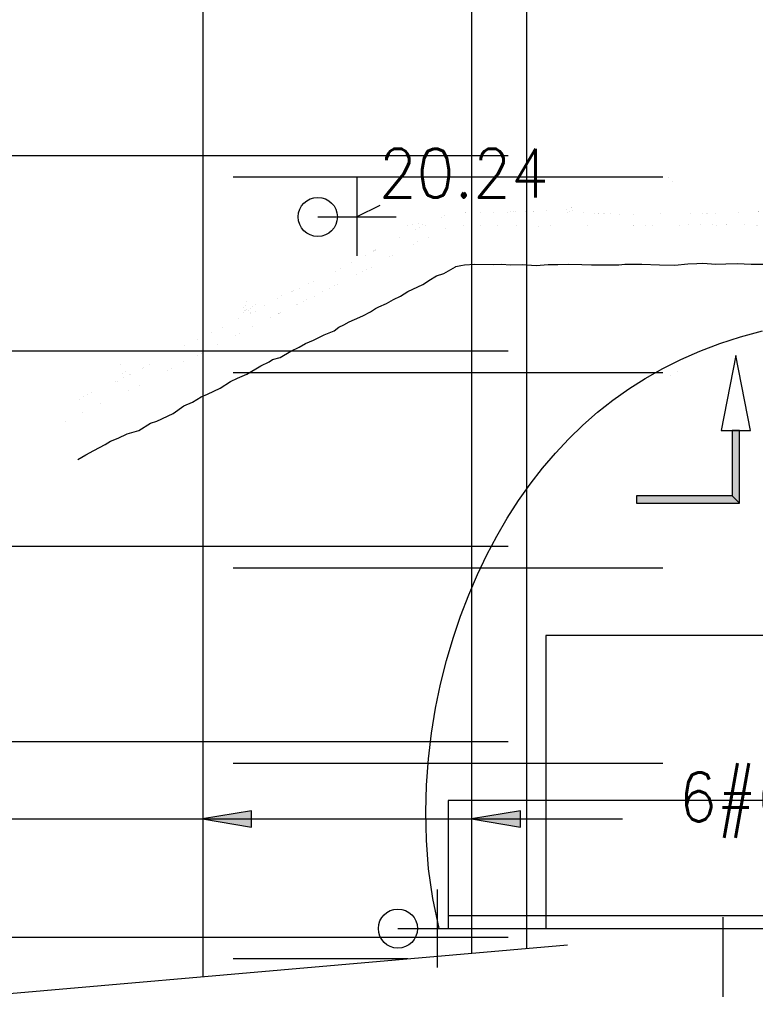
# Model space of a CAD drawing. Extents: x 5 to 2859, y 0 to 3983.
# Tile 5 of 20: x 66 to 84, y 165 to 190. Entities that reach past the tile are written whole.
import ezdxf
from ezdxf.enums import TextEntityAlignment as Align

# ---------------------------------------------------------------- set-up
doc = ezdxf.new("R2010")
doc.units = 0
doc.header["$LTSCALE"] = 25.4
doc.header["$MEASUREMENT"] = 0
doc.layers.get('0').update_dxf_attribs({"linetype": 'CONTINUOUS'})
doc.layers.get('DEFPOINTS').update_dxf_attribs({"linetype": 'CONTINUOUS'})
for name, color, linetype in [('ARC-CENT', 1, 'CONTINUOUS'), ('ARC-CONST', 1, 'CONTINUOUS'), ('ARC-GRD', 1, 'CONTINUOUS'), ('ARC-PTS', 1, 'CONTINUOUS'), ('ARC-SOIL', 1, 'CONTINUOUS'), ('COL_NUM', 7, 'CONTINUOUS'), ('FORM', 1, 'CONTINUOUS'), ('TRASH', 1, 'CONTINUOUS')]:
    doc.layers.add(name, color=color, linetype=linetype)
doc.styles.add('TXT_SHX', font='txt.shx')

# ---------------------------------------------------------------- blocks, each defined once
blk = doc.blocks.new('REB_I0')
at = {"layer": 'COL_NUM', "color": 7, "linetype": 'CONTINUOUS'}
blk.add_line((5.587925, 0), (-12, 0), dxfattribs=at)
at = {"layer": 'FORM', "color": 7, "linetype": 'CONTINUOUS', "const_width": 0.00035}
blk.add_lwpolyline([(6.175, 0, -1), (5.825, 0, -1)], format="xyb", close=True, dxfattribs=at)
blk = doc.blocks.new('ARR_L1')
at = {"linetype": 'CONTINUOUS'}
for points in [[(-3.472, 2.509), (-3.472, 0.133), (-3.738, -0.133), (-3.738, 2.509)], [(-3.472, 0.133), (0, 0.133), (0, -0.133), (-3.738, -0.133)]]:
    blk.add_hatch(color=24, dxfattribs=at).paths.add_polyline_path(points)
at = {"color": 24, "linetype": 'CONTINUOUS'}
for points in [[(-3.605, 5.242), (-3.072, 2.509), (-4.138, 2.509)], [(-3.472, 2.509), (-3.472, 0.133), (-3.738, -0.133), (-3.738, 2.509)], [(-3.472, 0.133), (0, 0.133), (0, -0.133), (-3.738, -0.133)]]:
    blk.add_lwpolyline(points, close=True, dxfattribs=at)

msp = doc.modelspace()

# ---------------------------------------------------------------- hatches: boundary and pattern name
at = {"layer": 'DEFPOINTS', "linetype": 'CONTINUOUS'}
for points in [[(71.495, 169.672), (71.495, 170.088), (70.245, 169.88)], [(78.37, 169.672), (78.37, 170.088), (77.12, 169.88)]]:
    msp.add_hatch(color=7, dxfattribs=at).paths.add_polyline_path(points)

# ---------------------------------------------------------------- linework, layer by layer
at = {"layer": 'ARC-CENT', "color": 7, "linetype": 'CONTINUOUS'}
msp.add_lwpolyline([(76.293, 167.075), (76.13, 167.847), (76.024, 168.6), (75.966, 169.334), (75.949, 170.049), (75.968, 170.744), (76.019, 171.42), (76.099, 172.076), (76.204, 172.713), (76.332, 173.331), (76.483, 173.93), (76.653, 174.509), (76.842, 175.069), (77.049, 175.61), (77.272, 176.131), (77.512, 176.633), (77.767, 177.116), (78.037, 177.579), (78.322, 178.024), (78.622, 178.448), (78.936, 178.854), (79.265, 179.24), (79.609, 179.607), (79.968, 179.955), (80.342, 180.283), (80.733, 180.592), (81.141, 180.881), (81.566, 181.152), (82.011, 181.403), (82.475, 181.635), (82.961, 181.847), (83.469, 182.04), (84.002, 182.214), (84.56, 182.368)], dxfattribs=at)
msp.add_lwpolyline([(76.293, 167.075), (76.13, 167.847), (76.024, 168.6), (75.966, 169.334), (75.949, 170.049), (75.968, 170.744), (76.019, 171.42), (76.099, 172.076), (76.204, 172.713), (76.332, 173.331), (76.483, 173.93), (76.653, 174.509), (76.842, 175.069), (77.049, 175.61), (77.272, 176.131), (77.512, 176.633), (77.767, 177.116), (78.037, 177.579), (78.322, 178.024), (78.622, 178.448), (78.936, 178.854), (79.265, 179.24), (79.609, 179.607), (79.968, 179.955), (80.342, 180.283), (80.733, 180.592), (81.141, 180.881), (81.566, 181.152), (82.011, 181.403), (82.475, 181.635), (82.961, 181.847), (83.469, 182.04), (84.002, 182.214), (84.56, 182.368)], dxfattribs=at)
at = {"layer": 'ARC-CONST', "color": 7, "linetype": 'CONTINUOUS'}
for p, q in [((74.19, 186.283), (74.19, 184.283)), ((74.19, 186.283), (74.19, 184.283)), ((74.773, 185.575), (74.19, 185.283)), ((74.773, 185.575), (74.19, 185.283)), ((73.19, 185.283), (75.19, 185.283)), ((73.19, 185.283), (75.19, 185.283))]:
    msp.add_line(p, q, dxfattribs=at)
msp.add_circle((73.19, 185.283), 0.5, dxfattribs=at)
msp.add_circle((73.19, 185.283), 0.5, dxfattribs=at)
at = {"layer": 'ARC-GRD', "color": 253, "linetype": 'CONTINUOUS'}
for points in [[(89.523, 167.075), (100.023, 167.075), (100.023, 174.575), (79.023, 174.575), (79.023, 167.075)], [(89.523, 167.075), (100.023, 167.075), (100.023, 174.575), (79.023, 174.575), (79.023, 167.075)], [(89.523, 167.075), (102.523, 167.075), (102.523, 170.354), (76.523, 170.354), (76.523, 167.075)], [(89.523, 167.075), (102.523, 167.075), (102.523, 170.354), (76.523, 170.354), (76.523, 167.075)]]:
    msp.add_lwpolyline(points, dxfattribs=at)
msp.add_lwpolyline([(89.523, 167.075), (102.523, 167.075), (102.523, 167.403), (76.523, 167.403), (76.523, 167.075)], close=True, dxfattribs=at)
msp.add_lwpolyline([(89.523, 167.075), (102.523, 167.075), (102.523, 167.403), (76.523, 167.403), (76.523, 167.075)], close=True, dxfattribs=at)
at = {"layer": 'ARC-PTS', "color": 5, "linetype": 'CONTINUOUS'}
for p, q in [((76.239, 168.075), (76.239, 166.075)), ((76.239, 168.075), (76.239, 166.075)), ((75.239, 167.075), (77.239, 167.075)), ((75.239, 167.075), (77.239, 167.075))]:
    msp.add_line(p, q, dxfattribs=at)
msp.add_circle((75.239, 167.075), 0.5, dxfattribs=at)
msp.add_circle((75.239, 167.075), 0.5, dxfattribs=at)
at = {"layer": 'ARC-SOIL', "color": 234, "linetype": 'CONTINUOUS', "const_width": 0.00025}
for points in [[(66.512, 180.334), (66.772, 180.466), (66.992, 180.564), (67.189, 180.67), (67.391, 180.78), (67.537, 180.869), (67.685, 180.915), (67.858, 180.987), (68.006, 181.059), (68.12, 181.105), (67.936, 181.243), (68.108, 181.191), (68.046, 181.409), (68.114, 181.289), (68.144, 181.52), (68.138, 181.201), (68.318, 181.431), (68.19, 181.169), (68.262, 181.185), (68.505, 181.309), (68.629, 181.373), (68.881, 181.502), (68.947, 181.57), (69.121, 181.662), (69.284, 181.742), (69.454, 181.826), (69.678, 181.956), (69.865, 182.046), (70.099, 182.134), (70.329, 182.281), (70.54, 182.355), (70.688, 182.423), (70.896, 182.533), (71.036, 182.635), (71.243, 182.723), (71.377, 182.817), (71.188, 182.849), (71.353, 182.843), (71.251, 183.004), (71.361, 182.883), (71.363, 183.152), (71.317, 182.853), (71.505, 183.132), (71.409, 182.888), (71.679, 183.12), (71.449, 182.807), (71.661, 182.894), (71.883, 183.046), (72.124, 183.176), (72.344, 183.316), (72.582, 183.396), (72.801, 183.502), (73.069, 183.631), (73.257, 183.707), (73.287, 183.685), (73.488, 183.809), (73.806, 183.977), (74.041, 184.115), (74.193, 184.205), (74.427, 184.316), (74.665, 184.436), (74.878, 184.536), (75.054, 184.642), (75.232, 184.726), (75.377, 184.804), (75.481, 184.852), (75.611, 184.912), (75.691, 184.952), (75.471, 185.065), (75.627, 184.997), (75.569, 185.215), (75.691, 184.936), (75.769, 185.189), (75.729, 184.942), (75.865, 185.095), (75.799, 184.983), (75.925, 185.037), (75.989, 185.077), (76.041, 185.095), (76.14, 185.147), (76.226, 185.207), (76.342, 185.249), (76.422, 185.319), (76.562, 185.373), (76.632, 185.389), (76.799, 185.391), (77.023, 185.397), (77.235, 185.407), (77.377, 185.393), (77.496, 185.403), (77.606, 185.409), (77.746, 185.399), (77.96, 185.397), (78.084, 185.409), (78.179, 185.419), (78.307, 185.437), (78.431, 185.433), (78.577, 185.427), (78.771, 185.431), (78.92, 185.445), (79.07, 185.437), (79.242, 185.435), (79.352, 185.417), (79.494, 185.409), (79.583, 185.401), (79.585, 185.405), (79.535, 185.519), (79.633, 185.403), (79.679, 185.561), (79.677, 185.433), (79.779, 185.509), (79.715, 185.417), (79.779, 185.423), (79.933, 185.401), (80.021, 185.373), (80.187, 185.375), (80.282, 185.369), (80.436, 185.371), (80.59, 185.369), (81.015, 185.335), (81.303, 185.355), (81.515, 185.361), (81.742, 185.355), (81.892, 185.373), (82.04, 185.367), (82.216, 185.377), (82.399, 185.377), (82.591, 185.373), (82.853, 185.385), (83.122, 185.361), (83.298, 185.365), (83.542, 185.387), (83.761, 185.385), (83.937, 185.387), (84.107, 185.395), (84.301, 185.411), (84.49, 185.413)], [(66.512, 180.334), (66.772, 180.466), (66.992, 180.564), (67.189, 180.67), (67.391, 180.78), (67.537, 180.869), (67.685, 180.915), (67.858, 180.987), (68.006, 181.059), (68.12, 181.105), (67.936, 181.243), (68.108, 181.191), (68.046, 181.409), (68.114, 181.289), (68.144, 181.52), (68.138, 181.201), (68.318, 181.431), (68.19, 181.169), (68.262, 181.185), (68.505, 181.309), (68.629, 181.373), (68.881, 181.502), (68.947, 181.57), (69.121, 181.662), (69.284, 181.742), (69.454, 181.826), (69.678, 181.956), (69.865, 182.046), (70.099, 182.134), (70.329, 182.281), (70.54, 182.355), (70.688, 182.423), (70.896, 182.533), (71.036, 182.635), (71.243, 182.723), (71.377, 182.817), (71.188, 182.849), (71.353, 182.843), (71.251, 183.004), (71.361, 182.883), (71.363, 183.152), (71.317, 182.853), (71.505, 183.132), (71.409, 182.888), (71.679, 183.12), (71.449, 182.807), (71.661, 182.894), (71.883, 183.046), (72.124, 183.176), (72.344, 183.316), (72.582, 183.396), (72.801, 183.502), (73.069, 183.631), (73.257, 183.707), (73.287, 183.685), (73.488, 183.809), (73.806, 183.977), (74.041, 184.115), (74.193, 184.205), (74.427, 184.316), (74.665, 184.436), (74.878, 184.536), (75.054, 184.642), (75.232, 184.726), (75.377, 184.804), (75.481, 184.852), (75.611, 184.912), (75.691, 184.952), (75.471, 185.065), (75.627, 184.997), (75.569, 185.215), (75.691, 184.936), (75.769, 185.189), (75.729, 184.942), (75.865, 185.095), (75.799, 184.983), (75.925, 185.037), (75.989, 185.077), (76.041, 185.095), (76.14, 185.147), (76.226, 185.207), (76.342, 185.249), (76.422, 185.319), (76.562, 185.373), (76.632, 185.389), (76.799, 185.391), (77.023, 185.397), (77.235, 185.407), (77.377, 185.393), (77.496, 185.403), (77.606, 185.409), (77.746, 185.399), (77.96, 185.397), (78.084, 185.409), (78.179, 185.419), (78.307, 185.437), (78.431, 185.433), (78.577, 185.427), (78.771, 185.431), (78.92, 185.445), (79.07, 185.437), (79.242, 185.435), (79.352, 185.417), (79.494, 185.409), (79.583, 185.401), (79.585, 185.405), (79.535, 185.519), (79.633, 185.403), (79.679, 185.561), (79.677, 185.433), (79.779, 185.509), (79.715, 185.417), (79.779, 185.423), (79.933, 185.401), (80.021, 185.373), (80.187, 185.375), (80.282, 185.369), (80.436, 185.371), (80.59, 185.369), (81.015, 185.335), (81.303, 185.355), (81.515, 185.361), (81.742, 185.355), (81.892, 185.373), (82.04, 185.367), (82.216, 185.377), (82.399, 185.377), (82.591, 185.373), (82.853, 185.385), (83.122, 185.361), (83.298, 185.365), (83.542, 185.387), (83.761, 185.385), (83.937, 185.387), (84.107, 185.395), (84.301, 185.411), (84.49, 185.413)], [(66.534, 179.927), (66.766, 180.069), (66.998, 180.186), (67.233, 180.316), (67.431, 180.446), (67.685, 180.54), (67.946, 180.672), (68.206, 180.746), (68.483, 180.915), (68.695, 180.989), (68.993, 181.127), (69.272, 181.319), (69.51, 181.429), (69.752, 181.578), (69.973, 181.666), (70.205, 181.776), (70.479, 181.95), (70.722, 182.064), (70.92, 182.152), (71.257, 182.349), (71.443, 182.443), (71.609, 182.551), (71.833, 182.615), (72.022, 182.725), (72.248, 182.839), (72.438, 182.942), (72.647, 183.034), (72.799, 183.112), (72.965, 183.186), (73.091, 183.236), (73.205, 183.33), (73.418, 183.42), (73.544, 183.49), (73.72, 183.57), (73.912, 183.653), (74.019, 183.709), (74.157, 183.807), (74.329, 183.889), (74.497, 183.965), (74.667, 184.059), (74.808, 184.129), (75.008, 184.259), (75.212, 184.35), (75.395, 184.432), (75.527, 184.52), (75.677, 184.616), (75.841, 184.704), (76.013, 184.756), (76.178, 184.854), (76.318, 184.948), (76.462, 184.979), (76.572, 185.047), (76.624, 185.019), (76.833, 185.049), (77.183, 185.075), (77.676, 185.065), (77.88, 185.077), (78.147, 185.059), (78.445, 185.069), (78.781, 185.043), (79.028, 185.059), (79.31, 185.069), (79.607, 185.071), (79.973, 185.069), (80.218, 185.057), (80.32, 185.057), (80.52, 185.057), (80.84, 185.055), (80.985, 185.071), (81.231, 185.071), (81.489, 185.075), (81.956, 185.053), (82.282, 185.051), (82.583, 185.075), (82.833, 185.091), (83.058, 185.101), (83.394, 185.071), (83.594, 185.079), (83.925, 185.087), (84.301, 185.073), (84.638, 185.069)], [(66.534, 179.927), (66.766, 180.069), (66.998, 180.186), (67.233, 180.316), (67.431, 180.446), (67.685, 180.54), (67.946, 180.672), (68.206, 180.746), (68.483, 180.915), (68.695, 180.989), (68.993, 181.127), (69.272, 181.319), (69.51, 181.429), (69.752, 181.578), (69.973, 181.666), (70.205, 181.776), (70.479, 181.95), (70.722, 182.064), (70.92, 182.152), (71.257, 182.349), (71.443, 182.443), (71.609, 182.551), (71.833, 182.615), (72.022, 182.725), (72.248, 182.839), (72.438, 182.942), (72.647, 183.034), (72.799, 183.112), (72.965, 183.186), (73.091, 183.236), (73.205, 183.33), (73.418, 183.42), (73.544, 183.49), (73.72, 183.57), (73.912, 183.653), (74.019, 183.709), (74.157, 183.807), (74.329, 183.889), (74.497, 183.965), (74.667, 184.059), (74.808, 184.129), (75.008, 184.259), (75.212, 184.35), (75.395, 184.432), (75.527, 184.52), (75.677, 184.616), (75.841, 184.704), (76.013, 184.756), (76.178, 184.854), (76.318, 184.948), (76.462, 184.979), (76.572, 185.047), (76.624, 185.019), (76.833, 185.049), (77.183, 185.075), (77.676, 185.065), (77.88, 185.077), (78.147, 185.059), (78.445, 185.069), (78.781, 185.043), (79.028, 185.059), (79.31, 185.069), (79.607, 185.071), (79.973, 185.069), (80.218, 185.057), (80.32, 185.057), (80.52, 185.057), (80.84, 185.055), (80.985, 185.071), (81.231, 185.071), (81.489, 185.075), (81.956, 185.053), (82.282, 185.051), (82.583, 185.075), (82.833, 185.091), (83.058, 185.101), (83.394, 185.071), (83.594, 185.079), (83.925, 185.087), (84.301, 185.073), (84.638, 185.069)]]:
    msp.add_lwpolyline(points, dxfattribs=at)
at = {"layer": 'ARC-SOIL', "color": 234, "linetype": 'CONTINUOUS'}
msp.add_lwpolyline([(67.056, 179.074), (67.254, 179.195), (67.466, 179.303), (67.75, 179.459), (67.885, 179.548), (68.084, 179.622), (68.311, 179.736), (68.611, 179.821), (68.914, 180.006), (69.071, 180.061), (69.489, 180.255), (69.768, 180.446), (69.985, 180.546), (70.203, 180.682), (70.372, 180.749), (70.689, 180.899), (70.96, 181.071), (71.137, 181.154), (71.377, 181.26), (71.736, 181.471), (71.943, 181.575), (72.028, 181.631), (72.226, 181.687), (72.498, 181.845), (72.713, 181.953), (72.879, 182.044), (73.077, 182.131), (73.231, 182.21), (73.353, 182.264), (73.606, 182.364), (73.728, 182.465), (73.856, 182.519), (73.995, 182.596), (74.127, 182.656), (74.343, 182.75), (74.542, 182.854), (74.666, 182.942), (74.75, 182.982), (74.945, 183.07), (75.13, 183.172), (75.304, 183.258), (75.489, 183.378), (75.621, 183.438), (75.88, 183.553), (76.074, 183.683), (76.184, 183.753), (76.226, 183.776), (76.417, 183.833), (76.712, 184.007), (76.719, 184.012), (76.844, 184.04), (76.846, 184.041), (76.941, 184.055), (77.21, 184.075), (77.695, 184.065), (77.876, 184.075), (78.131, 184.058), (78.423, 184.068), (78.774, 184.041), (79.078, 184.061), (79.331, 184.069), (79.608, 184.071), (79.946, 184.069), (80.194, 184.057), (80.517, 184.057), (80.891, 184.055), (81.04, 184.071), (81.239, 184.071), (81.473, 184.075), (81.929, 184.054), (82.318, 184.051), (82.655, 184.078), (82.887, 184.093), (83.036, 184.099), (83.369, 184.07), (83.626, 184.08), (83.919, 184.087), (84.276, 184.074), (84.6, 184.07)], dxfattribs=at)
msp.add_lwpolyline([(67.056, 179.074), (67.254, 179.195), (67.466, 179.303), (67.75, 179.459), (67.885, 179.548), (68.084, 179.622), (68.311, 179.736), (68.611, 179.821), (68.914, 180.006), (69.071, 180.061), (69.489, 180.255), (69.768, 180.446), (69.985, 180.546), (70.203, 180.682), (70.372, 180.749), (70.689, 180.899), (70.96, 181.071), (71.137, 181.154), (71.377, 181.26), (71.736, 181.471), (71.943, 181.575), (72.028, 181.631), (72.226, 181.687), (72.498, 181.845), (72.713, 181.953), (72.879, 182.044), (73.077, 182.131), (73.231, 182.21), (73.353, 182.264), (73.606, 182.364), (73.728, 182.465), (73.856, 182.519), (73.995, 182.596), (74.127, 182.656), (74.343, 182.75), (74.542, 182.854), (74.666, 182.942), (74.75, 182.982), (74.945, 183.07), (75.13, 183.172), (75.304, 183.258), (75.489, 183.378), (75.621, 183.438), (75.88, 183.553), (76.074, 183.683), (76.184, 183.753), (76.226, 183.776), (76.417, 183.833), (76.712, 184.007), (76.719, 184.012), (76.844, 184.04), (76.846, 184.041), (76.941, 184.055), (77.21, 184.075), (77.695, 184.065), (77.876, 184.075), (78.131, 184.058), (78.423, 184.068), (78.774, 184.041), (79.078, 184.061), (79.331, 184.069), (79.608, 184.071), (79.946, 184.069), (80.194, 184.057), (80.517, 184.057), (80.891, 184.055), (81.04, 184.071), (81.239, 184.071), (81.473, 184.075), (81.929, 184.054), (82.318, 184.051), (82.655, 184.078), (82.887, 184.093), (83.036, 184.099), (83.369, 184.07), (83.626, 184.08), (83.919, 184.087), (84.276, 184.074), (84.6, 184.07)], dxfattribs=at)
at = {"layer": 'DEFPOINTS', "color": 7, "linetype": 'CONTINUOUS'}
for p, q in [((78.526, 213.11), (78.526, 166.562)), ((70.246, 212.36), (70.246, 165.838)), ((77.121, 212.36), (77.121, 166.439)), ((41.807, 186.857), (78.057, 186.857)), ((41.807, 181.857), (78.057, 181.857)), ((41.807, 176.857), (78.057, 176.857)), ((41.807, 171.857), (78.057, 171.857)), ((43.995, 169.88), (80.983, 169.88)), ((41.807, 166.857), (78.057, 166.857)), ((75.494, 166.297), (71.026, 166.297))]:
    msp.add_line(p, q, dxfattribs=at)
for points in [[(71.495, 169.672), (71.495, 170.088), (70.245, 169.88)], [(78.37, 169.672), (78.37, 170.088), (77.12, 169.88)]]:
    msp.add_lwpolyline(points, close=True, dxfattribs=at)
msp.add_lwpolyline([(79.577, 166.654), (58.846, 164.84), (58.455, 163.372), (57.966, 166.171), (57.601, 164.732), (39.487, 163.147)], dxfattribs=at)
at = {"layer": 'TRASH', "color": 3, "linetype": 'CONTINUOUS'}
for p, q in [((78.489, 167.408), (100.557, 167.408)), ((78.489, 167.408), (100.557, 167.408)), ((83.557, 165.331), (83.557, 167.368)), ((83.557, 165.331), (83.557, 167.368)), ((78.489, 167.075), (100.557, 167.075)), ((78.489, 167.075), (100.557, 167.075))]:
    msp.add_line(p, q, dxfattribs=at)

# ---------------------------------------------------------------- block references
at = {"layer": 'DEFPOINTS', "linetype": 'CONTINUOUS'}
for name, p, xscale, yscale, zscale in [('REB_I0', (78.526, 186.297), 0.625, 0.625, 0.625), ('ARR_L1', (81.345, 178.054), -0.7031249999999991, 0.7031249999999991, 0.7031249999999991), ('REB_I0', (78.526, 181.297), 0.625, 0.625, 0.625), ('REB_I0', (78.526, 176.297), 0.625, 0.625, 0.625), ('REB_I0', (78.526, 171.297), 0.625, 0.625, 0.625)]:
    msp.add_blockref(name, p, dxfattribs=dict(at, xscale=xscale, yscale=yscale, zscale=zscale))

# ---------------------------------------------------------------- texts
at = {"layer": 'ARC-SOIL', "color": 234, "linetype": 'CONTINUOUS', "style": 'TXT_SHX', "width": 0.9}
msp.add_text('20.24', height=1.25, dxfattribs=at).set_placement((74.754, 185.778))
msp.add_text('20.24', height=1.25, dxfattribs=at).set_placement((74.754, 185.778))
at = {"layer": 'DEFPOINTS', "color": 7, "linetype": 'CONTINUOUS', "style": 'TXT_SHX', "width": 0.9}
msp.add_text('6#6', height=1.25, dxfattribs=at).set_placement((85.37, 169.817), align=Align.RIGHT)

doc.saveas('drawing.dxf')
